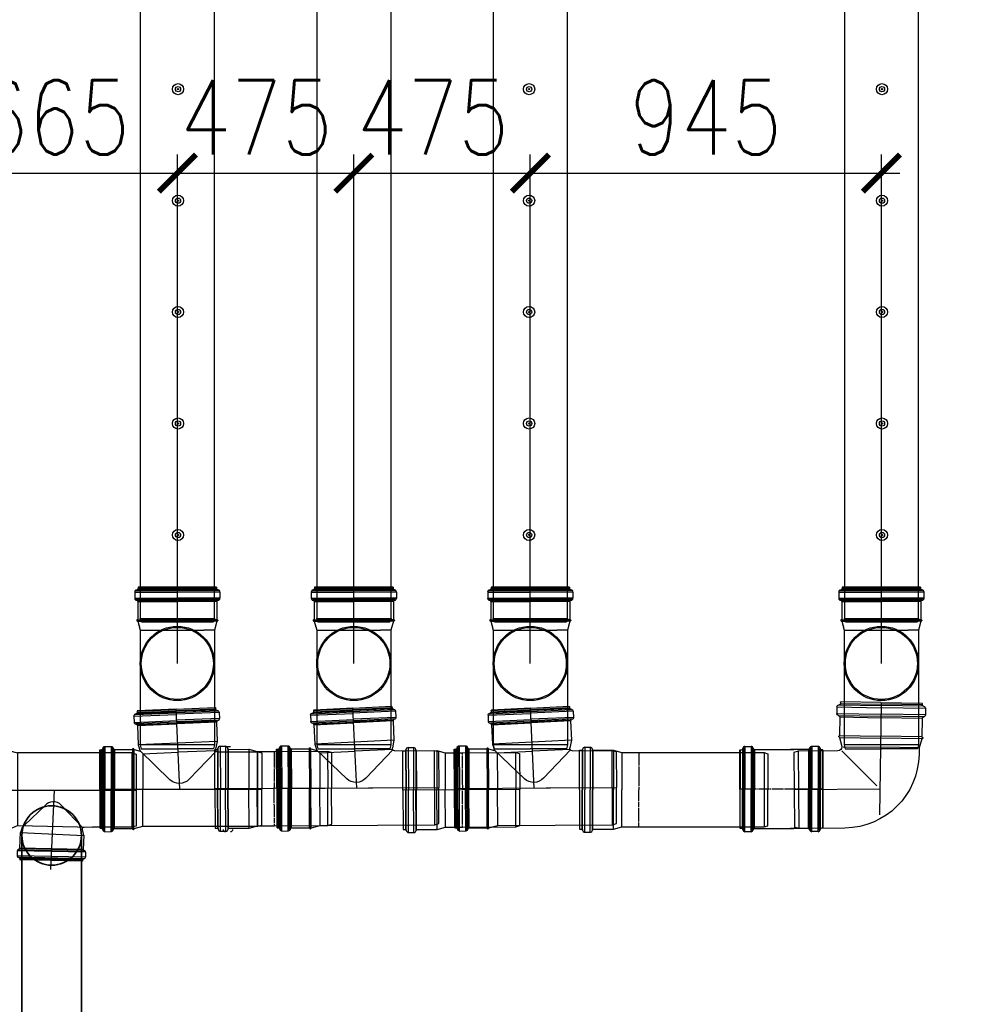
# Model space of a CAD drawing. Header units: millimetres. Extents: x -374129 to 1163271, y -112652 to 695637.
# Tile 96 of 256: x 48182 to 50757, y -45611 to -42961. Entities that reach past the tile are written whole.
import ezdxf
from ezdxf import colors
from ezdxf.entities.mleader import LeaderData, LeaderLine
from ezdxf.math import Vec2, Vec3

# ---------------------------------------------------------------- set-up
doc = ezdxf.new("R2010")
doc.units = ezdxf.units.MM
doc.header["$PDMODE"] = 4
for name, pattern in [('CENTER', [50.8, 31.75, -6.35, 6.35, -6.35]), ('CENTER1', [0.77, 0.5, -0.1, 0.07, -0.1]), ('CENTER2', [3.6, 3, -0.2, 0.2, -0.2]), ('DASHDOT', [20, 13, -3.4, 0.2, -3.4])]:
    doc.linetypes.add(name, pattern=pattern)
for name, color, linetype in [('EAB_underground piping system', 1, 'Continuous'), ('FK_opisy', 7, 'Continuous'), ('KRT_kreskowanie', 252, 'Continuous'), ('KRT_technologia', 30, 'Continuous'), ('KRT_wymiary', 4, 'Continuous')]:
    doc.layers.add(name, color=color, linetype=linetype)
doc.layers.add('IS_pomocnicza', color=6, linetype='Continuous', lineweight=30)
doc.styles.add('WYMIAR', font='romans.shx', dxfattribs={"width": 0.8})
doc.dimstyles.new('KRT_1-100', dxfattribs={"dimscale": 100, "dimtxt": 2, "dimasz": 1, "dimexe": 0.5, "dimexo": 0, "dimgap": 0.5, "dimtad": 1, "dimdec": 1, "dimrnd": 0.1, "dimzin": 9, "dimdsep": 46, "dimtxsty": 'WYMIAR', "dimblk": 'ARCHTICK', "dimcen": 0.09, "dimdle": 0.5, "dimclrd": 1, "dimclre": 252, "dimclrt": 256, "dimadec": 0, "dimazin": 0, "dimtfac": 1, "dimtdec": 1, "dimtmove": 0, "dimatfit": 3, "dimfxl": 1, "dimtolj": 1, "dimtzin": 0, "dimarcsym": 0})

# ---------------------------------------------------------------- blocks, each defined once
blk = doc.blocks.new('IS_KAO_trójnik_200_góra')
at = {"layer": 'KRT_technologia', "linetype": 'Continuous', "transparency": 33554687}
for p, q in [((34908.83, 13525.74), (34908.83, 13514.58)), ((34910.88, 13526.05), (34909.2, 13526.05)), ((34909.2, 13526.05), (34909.2, 13514.58)), ((34910.88, 13526.05), (34910.88, 13514.58)), ((34911.25, 13525.74), (34911.25, 13514.58)), ((34869.72, 13524.58), (34868.63, 13524.29)), ((34868.63, 13524.29), (34868.63, 13514.58)), ((34897.28, 13524.58), (34869.72, 13524.58)), ((34869.72, 13504.58), (34869.72, 13524.58)), ((34900.61, 13524.58), (34897.28, 13524.58)), ((34903.02, 13525.22), (34900.61, 13524.58)), ((34900.61, 13524.58), (34900.61, 13507.41)), ((34903.02, 13525.22), (34901.38, 13524.78)), ((34903.05, 13525.07), (34903.05, 13514.58)), ((34903.07, 13525.27), (34903.12, 13525.45)), ((34903.14, 13525.32), (34903.14, 13514.58)), ((34903.29, 13525.51), (34903.19, 13525.51)), ((34903.34, 13525.32), (34903.34, 13514.58)), ((34903.41, 13525.29), (34903.36, 13525.45)), ((34903.43, 13525.08), (34903.43, 13514.58)), ((34908.29, 13525.23), (34903.48, 13525.23)), ((34908.29, 13525.23), (34908.29, 13514.58)), ((34908.54, 13525.16), (34908.54, 13514.58)), ((34911.43, 13525.55), (34911.43, 13525.47)), ((34911.55, 13525.07), (34911.55, 13514.58)), ((34912.15, 13525.14), (34911.79, 13525.14)), ((34911.79, 13525.14), (34911.79, 13514.58)), ((34912.15, 13525.07), (34912.15, 13514.58)), ((34912.22, 13514.58), (34912.22, 13525.07)), ((34868.63, 13504.87), (34868.63, 13514.58)), ((34903.05, 13504.09), (34903.05, 13514.58)), ((34903.14, 13503.84), (34903.14, 13514.58)), ((34903.34, 13503.84), (34903.34, 13514.58)), ((34903.43, 13504.08), (34903.43, 13514.58)), ((34908.29, 13503.92), (34908.29, 13514.58)), ((34908.54, 13504), (34908.54, 13514.58)), ((34908.83, 13503.42), (34908.83, 13514.58)), ((34909.2, 13503.11), (34909.2, 13514.58)), ((34910.88, 13503.11), (34910.88, 13514.58)), ((34911.25, 13503.42), (34911.25, 13514.58)), ((34911.55, 13504.09), (34911.55, 13514.58)), ((34911.79, 13504.01), (34911.79, 13514.58)), ((34912.15, 13504.09), (34912.15, 13514.58)), ((34912.22, 13514.58), (34912.22, 13504.09)), ((34900.61, 13504.58), (34900.61, 13507.41)), ((34869.72, 13504.58), (34868.63, 13504.87)), ((34897.28, 13504.58), (34869.72, 13504.58)), ((34900.61, 13504.58), (34897.28, 13504.58)), ((34903.02, 13503.93), (34900.61, 13504.58)), ((34903.07, 13503.88), (34903.12, 13503.7)), ((34903.29, 13503.65), (34903.19, 13503.65)), ((34903.41, 13503.87), (34903.36, 13503.7)), ((34908.29, 13503.92), (34903.48, 13503.92)), ((34910.88, 13503.11), (34909.2, 13503.11)), ((34911.43, 13503.6), (34911.43, 13503.68)), ((34912.15, 13504.01), (34911.79, 13504.01))]:
    blk.add_line(p, q, dxfattribs=at)
at = {"layer": 'KRT_technologia'}
for radius in [10, 9.7]:
    blk.add_circle((34891.65, 13514.58), radius, dxfattribs=at)
at = {"layer": 'KRT_technologia', "linetype": 'Continuous', "transparency": 33554687}
for centre, radius, start, end in [((34909.2, 13525.51), 0.545, 90, 174.2608), ((34910.88, 13525.51), 0.545, 5, 90), ((34903, 13525.29), 0.0727, 285, 345), ((34903.19, 13525.43), 0.0727, 90, 165), ((34903.29, 13525.43), 0.0727, 15, 90), ((34903.48, 13525.31), 0.0727, 195, 270), ((34908.29, 13525.6), 0.364, 270, 354.2608), ((34911.79, 13525.51), 0.364, 185, 270), ((34912.15, 13525.07), 0.0727, 0, 90), ((34903, 13503.86), 0.0727, 15, 75), ((34903.19, 13503.72), 0.0727, 195, 270), ((34903.29, 13503.72), 0.0727, 270, 345), ((34903.48, 13503.85), 0.0727, 90, 165), ((34908.29, 13503.56), 0.364, 5.7392, 90), ((34909.2, 13503.65), 0.545, 185.7392, 270), ((34910.88, 13503.65), 0.545, 270, 355), ((34911.79, 13503.65), 0.364, 90, 175), ((34912.15, 13504.09), 0.0727, 270, 0)]:
    blk.add_arc(centre, radius, start, end, dxfattribs=at)
blk = doc.blocks.new('kk')
at = {"layer": 'KRT_technologia', "linetype": 'Continuous', "lineweight": 25}
for p, q in [((0, 0), (-5.77, 0)), ((0, 0), (5.77, 0)), ((-6.31, -0.74), (-6.31, -1.66)), ((-6.31, -0.74), (0, -0.74)), ((-6.04, -0.44), (-5.99, -0.43)), ((-6.04, -0.44), (0, -0.44)), ((-5.81, -0.04), (-5.81, -0.23)), ((-5.81, -0.23), (0, -0.23)), ((5.81, -0.23), (0, -0.23)), ((6.04, -0.44), (0, -0.44)), ((6.31, -0.74), (0, -0.74)), ((5.81, -0.04), (5.81, -0.23)), ((6.04, -0.44), (5.99, -0.43)), ((6.31, -0.74), (6.31, -1.66)), ((-6.31, -1.66), (0, -1.66)), ((-6.04, -1.96), (0, -1.96)), ((-5.86, -2.16), (-5.86, -4.81)), ((-5.86, -2.16), (0, -2.16)), ((6.31, -1.66), (0, -1.66)), ((6.04, -1.96), (0, -1.96)), ((5.86, -2.16), (0, -2.16)), ((5.86, -2.16), (5.86, -4.81)), ((-6.01, -4.91), (-6.01, -4.97)), ((-5.89, -4.85), (-5.98, -4.87)), ((-5.88, -5.03), (-5.98, -5.01)), ((-5.86, -4.81), (0, -4.81)), ((-5.85, -5.06), (-5.5, -6.38)), ((-5.85, -5.06), (0, -5.06)), ((5.86, -4.81), (0, -4.81)), ((5.85, -5.06), (0, -5.06)), ((5.85, -5.06), (5.5, -6.38)), ((5.88, -5.03), (5.98, -5.01)), ((5.89, -4.85), (5.98, -4.87)), ((6.01, -4.91), (6.01, -4.97)), ((-5.5, -6.38), (-5.5, -7.3)), ((-5.5, -6.38), (0, -6.38)), ((5.33, -6.38), (0, -6.38)), ((5.5, -6.97), (0.45, -11.89)), ((5.5, -6.38), (5.5, -6.39)), ((6.08, -6.99), (11.74, -7.13)), ((11.74, -7.13), (11.45, -18.13)), ((11.74, -7.13), (12.34, -7.31)), ((12.34, -7.31), (12.06, -17.98)), ((4.88, -17.96), (11.45, -18.13)), ((11.45, -18.13), (12.06, -17.98))]:
    blk.add_line(p, q, dxfattribs=at)
at = {"layer": 'KRT_technologia', "linetype": 'CENTER', "lineweight": 25}
for p, q in [((0, 0), (0, -12.84)), ((0, -12.33), (12.2, -12.65)), ((0, -12.84), (0, -15.98))]:
    blk.add_line(p, q, dxfattribs=at)
at = {"layer": 'KRT_technologia', "linetype": 'Continuous', "lineweight": 25}
for centre, radius, start, end in [((-5.77, -0.04), 0.04, 90, 180), ((5.77, -0.04), 0.04, 0, 90), ((-6.01, -0.74), 0.3, 95, 180), ((-6.01, -0.23), 0.2, 275, 0), ((6.01, -0.23), 0.2, 180, 265), ((6.01, -0.74), 0.3, 0, 85), ((-6.01, -1.66), 0.3, 180, 264.2608), ((-6.06, -2.16), 0.2, 0, 84.2608), ((6.06, -2.16), 0.2, 95.7392, 180), ((6.01, -1.66), 0.3, 275.7392, 0), ((-5.97, -4.91), 0.04, 105, 180), ((-5.97, -4.97), 0.04, 180, 255), ((-5.9, -4.81), 0.04, 285, 0), ((-5.89, -5.07), 0.04, 15, 75), ((5.89, -5.07), 0.04, 105, 165), ((5.9, -4.81), 0.04, 180, 255), ((5.97, -4.91), 0.04, 0, 75), ((5.97, -4.97), 0.04, 285, 0), ((6.1, -6.39), 0.6, 180, 268.5), ((5.16, -7.3), 10.66, 180, 268.5)]:
    blk.add_arc(centre, radius, start, end, dxfattribs=at)
blk = doc.blocks.new('IS_WNT_KAO_trójnik_200')
at = {"layer": 'KRT_technologia', "linetype": 'Continuous', "transparency": 33554687}
for p, q in [((34085.82, 14801.68), (34097.3, 14801.72)), ((34085.82, 14801.69), (34085.82, 14800)), ((34086.14, 14802.05), (34097.29, 14802.09)), ((34086.32, 14802.23), (34086.4, 14802.24)), ((34086.73, 14802.95), (34086.73, 14802.6)), ((34086.73, 14802.6), (34097.29, 14802.63)), ((34097.29, 14803.03), (34086.8, 14803.03)), ((34086.8, 14802.95), (34097.29, 14802.99)), ((34086.8, 14802.35), (34097.3, 14802.39)), ((34107.77, 14802.95), (34097.28, 14802.92)), ((34107.84, 14802.6), (34097.28, 14802.56)), ((34107.77, 14802.35), (34097.28, 14802.32)), ((34108.44, 14802.06), (34097.28, 14802.02)), ((34108.76, 14801.69), (34097.28, 14801.65)), ((34097.29, 14803.03), (34107.78, 14803.03)), ((34097.29, 14781.52), (34097.29, 14803.03)), ((34107.79, 14803.03), (34107.86, 14802.97)), ((34107.86, 14802.95), (34107.86, 14802.6)), ((34108.27, 14802.23), (34108.19, 14802.24)), ((34108.77, 14801.69), (34108.77, 14800)), ((34085.83, 14800), (34097.3, 14800.04)), ((34086.14, 14799.63), (34097.3, 14799.67)), ((34086.64, 14799.1), (34086.64, 14793.86)), ((34086.65, 14799.1), (34097.3, 14799.13)), ((34086.73, 14799.34), (34097.3, 14799.38)), ((34108.76, 14800), (34097.29, 14799.97)), ((34108.45, 14799.64), (34097.29, 14799.6)), ((34107.87, 14799.34), (34097.29, 14799.31)), ((34107.95, 14799.1), (34097.29, 14799.06)), ((34107.95, 14799.1), (34107.95, 14793.86)), ((34086.64, 14793.86), (34087.17, 14791.86)), ((34086.64, 14793.86), (34107.95, 14793.86)), ((34107.95, 14793.86), (34107.5, 14792.18)), ((34109.12, 14792.69), (34107.5, 14792.18)), ((34109.17, 14792.74), (34109.21, 14792.92)), ((34109.24, 14792.79), (34109.71, 14782.06)), ((34109.38, 14792.99), (34109.27, 14792.98)), ((34109.43, 14792.8), (34109.9, 14782.07)), ((34109.5, 14792.77), (34109.45, 14792.94)), ((34109.54, 14792.56), (34110, 14782.08)), ((34114.39, 14792.93), (34109.58, 14792.72)), ((34114.39, 14792.93), (34114.85, 14782.29)), ((34114.63, 14792.87), (34115.1, 14782.3)), ((34114.9, 14793.46), (34115.39, 14782.31)), ((34116.94, 14793.86), (34115.26, 14793.79)), ((34115.26, 14793.79), (34115.76, 14782.33)), ((34116.94, 14793.86), (34117.44, 14782.4)), ((34117.32, 14793.57), (34117.81, 14782.42)), ((34117.5, 14793.39), (34117.51, 14793.31)), ((34117.65, 14792.91), (34118.11, 14782.43)), ((34118.24, 14793.01), (34117.89, 14792.99)), ((34117.89, 14792.99), (34118.35, 14782.44)), ((34118.25, 14792.94), (34118.7, 14782.46)), ((34118.78, 14782.46), (34118.32, 14792.94)), ((34075.88, 14790.6), (34074.8, 14790.26)), ((34074.8, 14790.26), (34075.22, 14780.56)), ((34086.59, 14791.06), (34075.88, 14790.6)), ((34076.75, 14770.61), (34075.88, 14790.6)), ((34087.06, 14791.31), (34094.66, 14784.04)), ((34087.26, 14791.38), (34097.26, 14791.42)), ((34106.77, 14791.45), (34097.26, 14791.42)), ((34099.81, 14784.16), (34107.51, 14792.23)), ((34106.77, 14791.45), (34107.18, 14781.95)), ((34109.16, 14792.54), (34109.61, 14782.06)), ((34099.81, 14784.16), (34100.5, 14784.88)), ((34118.78, 14782.46), (34092.93, 14781.33)), ((34110.07, 14771.58), (34109.61, 14782.06)), ((34110.17, 14771.33), (34109.71, 14782.06)), ((34110.37, 14771.34), (34109.9, 14782.07)), ((34110.45, 14771.59), (34110, 14782.08)), ((34115.32, 14771.64), (34114.85, 14782.29)), ((34115.56, 14771.73), (34115.1, 14782.3)), ((34115.88, 14771.16), (34115.39, 14782.31)), ((34116.26, 14770.87), (34115.76, 14782.33)), ((34117.94, 14770.94), (34117.44, 14782.4)), ((34118.29, 14771.27), (34117.81, 14782.42)), ((34118.56, 14771.95), (34118.11, 14782.43)), ((34118.81, 14771.89), (34118.35, 14782.44)), ((34119.16, 14771.97), (34118.7, 14782.46)), ((34118.78, 14782.46), (34119.24, 14771.98)), ((34094.12, 14781.38), (34075.22, 14780.56)), ((34075.65, 14770.86), (34075.22, 14780.56)), ((34107.62, 14771.96), (34107.18, 14781.95)), ((34107.62, 14771.96), (34076.75, 14770.61)), ((34110.04, 14771.42), (34107.62, 14771.96)), ((34110.1, 14771.37), (34110.15, 14771.2)), ((34110.44, 14771.38), (34110.4, 14771.21)), ((34115.32, 14771.64), (34110.5, 14771.43)), ((34118.46, 14771.46), (34118.46, 14771.54)), ((34119.17, 14771.9), (34118.81, 14771.89)), ((34076.75, 14770.61), (34075.65, 14770.86)), ((34110.33, 14771.15), (34110.23, 14771.15)), ((34117.94, 14770.94), (34116.26, 14770.87))]:
    blk.add_line(p, q, dxfattribs=at)
for centre, radius, start, end in [((34086.37, 14801.69), 0.545, 95, 180), ((34086.37, 14802.6), 0.364, 275, 0), ((34086.8, 14802.95), 0.0727, 90, 180), ((34107.78, 14802.95), 0.0727, 0, 90), ((34108.22, 14802.6), 0.364, 180, 265), ((34108.22, 14801.69), 0.545, 0, 85), ((34086.37, 14800), 0.545, 180, 264.2608), ((34086.27, 14799.1), 0.364, 0, 84.2608), ((34108.31, 14799.1), 0.364, 95.7392, 180), ((34108.22, 14800), 0.545, 275.7392, 0), ((34109.09, 14792.76), 0.0727, 287.5, 347.5), ((34109.28, 14792.91), 0.0727, 92.5, 167.5), ((34109.38, 14792.91), 0.0727, 17.5, 92.5), ((34109.57, 14792.79), 0.0727, 197.5, 272.5), ((34114.37, 14793.3), 0.364, 272.5, 356.7608), ((34115.28, 14793.24), 0.545, 92.5, 176.7608), ((34116.96, 14793.32), 0.545, 7.5, 92.5), ((34117.87, 14793.36), 0.364, 187.5, 272.5), ((34118.25, 14792.94), 0.0727, 2.5, 92.5), ((34086.56, 14791.7), 0.636, 272.5, 15), ((34097.18, 14786.67), 3.64, 226.25, 316.3455), ((34110.03, 14771.35), 0.0727, 17.5, 77.5), ((34110.51, 14771.36), 0.0727, 92.5, 167.5), ((34115.33, 14771.28), 0.364, 8.2392, 92.5), ((34117.92, 14771.48), 0.545, 272.5, 357.5), ((34118.83, 14771.52), 0.364, 92.5, 177.5), ((34119.16, 14771.97), 0.0727, 272.5, 2.5), ((34110.22, 14771.22), 0.0727, 197.5, 272.5), ((34110.33, 14771.23), 0.0727, 272.5, 347.5), ((34116.23, 14771.41), 0.545, 188.2392, 272.5)]:
    blk.add_arc(centre, radius, start, end, dxfattribs=at)
blk = doc.blocks.new('IS_KAO_rura_z_kielichem_200')
at = {"layer": 'KRT_technologia', "linetype": 'Continuous', "transparency": 33554687}
for p, q in [((34250.15, 14720.93), (34250.16, 14721.1)), ((34250.16, 14721.1), (34250.16, 14710.24)), ((34252.2, 14721.68), (34250.8, 14721.68)), ((34250.8, 14721.68), (34250.8, 14710.24)), ((34252.2, 14721.68), (34252.2, 14710.24)), ((34252.85, 14720.93), (34252.83, 14721.1)), ((34252.83, 14721.1), (34252.83, 14710.24)), ((34203.99, 14720.24), (34202.96, 14719.93)), ((34202.96, 14719.93), (34202.96, 14710.24)), ((34242.28, 14720.24), (34203.99, 14720.24)), ((34203.99, 14700.24), (34203.99, 14720.24)), ((34242.28, 14720.24), (34237.69, 14720.24)), ((34244.52, 14720.84), (34242.28, 14720.24)), ((34242.28, 14720.24), (34242.28, 14710.24)), ((34250.06, 14720.84), (34244.52, 14720.84)), ((34244.52, 14720.84), (34244.52, 14710.24)), ((34250.06, 14720.84), (34250.06, 14710.24)), ((34253.68, 14720.84), (34252.94, 14720.84)), ((34252.94, 14720.84), (34252.94, 14710.24)), ((34253.68, 14710.24), (34253.68, 14720.84)), ((34202.96, 14700.56), (34202.96, 14710.24)), ((34242.28, 14700.24), (34242.28, 14710.24)), ((34244.52, 14699.64), (34244.52, 14710.24)), ((34250.06, 14699.64), (34250.06, 14710.24)), ((34250.16, 14699.39), (34250.16, 14710.24)), ((34250.8, 14698.81), (34250.8, 14710.24)), ((34252.2, 14698.81), (34252.2, 14710.24)), ((34252.83, 14699.39), (34252.83, 14710.24)), ((34252.94, 14699.64), (34252.94, 14710.24)), ((34253.68, 14710.24), (34253.68, 14699.64)), ((34203.99, 14700.24), (34202.96, 14700.56)), ((34242.28, 14700.24), (34203.99, 14700.24)), ((34242.28, 14700.24), (34237.69, 14700.24)), ((34244.52, 14699.64), (34242.28, 14700.24)), ((34250.06, 14699.64), (34244.52, 14699.64)), ((34250.15, 14699.56), (34250.16, 14699.39)), ((34252.2, 14698.81), (34250.8, 14698.81)), ((34252.85, 14699.56), (34252.83, 14699.39)), ((34253.68, 14699.64), (34252.94, 14699.64))]:
    blk.add_line(p, q, dxfattribs=at)
at = {"layer": 'KRT_technologia', "linetype": 'CENTER1', "transparency": 33554687}
for p in [(34237.69, 14720.3), (34237.69, 14700.19)]:
    blk.add_line(p, (34237.69, 14710.24), dxfattribs=at)
at = {"layer": 'KRT_technologia', "linetype": 'Continuous', "transparency": 33554687}
for centre, radius, start, end in [((34250.8, 14721.04), 0.636, 90, 175), ((34252.2, 14721.04), 0.636, 5, 90), ((34250.06, 14720.94), 0.0909, 270, 355), ((34252.94, 14720.94), 0.0909, 185, 270), ((34250.06, 14699.55), 0.0909, 5, 90), ((34250.8, 14699.44), 0.636, 185, 270), ((34252.2, 14699.44), 0.636, 270, 355), ((34252.94, 14699.55), 0.0909, 90, 175)]:
    blk.add_arc(centre, radius, start, end, dxfattribs=at)
blk = doc.blocks.new('IS_KAO_nasuwka_200')
at = {"layer": 'KRT_technologia', "linetype": 'Continuous', "transparency": 33554687}
for p, q in [((34238.55, 14689.93), (34238.55, 14700.41)), ((34238.62, 14700.49), (34238.98, 14700.49)), ((34238.62, 14700.36), (34238.62, 14689.93)), ((34239.22, 14700.45), (34239.22, 14689.93)), ((34239.35, 14700.9), (34239.34, 14700.82)), ((34239.35, 14700.9), (34239.35, 14689.93)), ((34239.52, 14701.12), (34239.52, 14689.93)), ((34239.89, 14701.4), (34241.57, 14701.4)), ((34239.89, 14701.4), (34239.89, 14689.93)), ((34241.57, 14701.4), (34241.57, 14689.93)), ((34241.94, 14701.13), (34241.94, 14689.93)), ((34242.12, 14700.9), (34242.12, 14689.93)), ((34242.23, 14700.54), (34242.23, 14689.93)), ((34242.48, 14700.58), (34253.04, 14700.58)), ((34242.48, 14700.58), (34242.48, 14689.93)), ((34256.98, 14700.58), (34252.16, 14700.58)), ((34256.98, 14700.58), (34256.98, 14689.93)), ((34257.22, 14700.54), (34257.22, 14689.93)), ((34257.34, 14700.9), (34257.34, 14689.93)), ((34257.52, 14701.13), (34257.52, 14689.93)), ((34259.56, 14701.4), (34257.88, 14701.4)), ((34257.88, 14701.4), (34257.88, 14689.93)), ((34259.56, 14701.4), (34259.56, 14689.93)), ((34259.93, 14701.12), (34259.93, 14689.93)), ((34260.11, 14700.9), (34260.12, 14700.82)), ((34260.11, 14700.9), (34260.11, 14689.93)), ((34260.23, 14700.45), (34260.23, 14689.93)), ((34260.83, 14700.49), (34260.48, 14700.49)), ((34260.83, 14700.36), (34260.83, 14689.93)), ((34260.9, 14689.93), (34260.9, 14700.41)), ((34238.55, 14689.93), (34238.55, 14679.44)), ((34238.62, 14679.5), (34238.62, 14689.93)), ((34239.22, 14679.4), (34239.22, 14689.93)), ((34239.35, 14678.96), (34239.35, 14689.93)), ((34239.52, 14678.73), (34239.52, 14689.93)), ((34239.89, 14678.46), (34239.89, 14689.93)), ((34241.57, 14678.46), (34241.57, 14689.93)), ((34241.94, 14678.73), (34241.94, 14689.93)), ((34242.12, 14678.95), (34242.12, 14689.93)), ((34242.23, 14679.31), (34242.23, 14689.93)), ((34242.48, 14679.28), (34242.48, 14689.93)), ((34256.98, 14679.28), (34256.98, 14689.93)), ((34257.22, 14679.31), (34257.22, 14689.93)), ((34257.34, 14678.95), (34257.34, 14689.93)), ((34257.52, 14678.73), (34257.52, 14689.93)), ((34257.88, 14678.46), (34257.88, 14689.93)), ((34259.56, 14678.46), (34259.56, 14689.93)), ((34259.93, 14678.73), (34259.93, 14689.93)), ((34260.11, 14678.96), (34260.11, 14689.93)), ((34260.23, 14679.4), (34260.23, 14689.93)), ((34260.83, 14679.5), (34260.83, 14689.93)), ((34260.9, 14689.93), (34260.9, 14679.44)), ((34238.62, 14679.37), (34238.98, 14679.37)), ((34239.35, 14678.96), (34239.34, 14679.04)), ((34242.48, 14679.28), (34253.04, 14679.28)), ((34256.98, 14679.28), (34252.16, 14679.28)), ((34260.11, 14678.96), (34260.12, 14679.04)), ((34260.83, 14679.37), (34260.48, 14679.37)), ((34239.89, 14678.46), (34241.57, 14678.46)), ((34259.56, 14678.46), (34257.88, 14678.46))]:
    blk.add_line(p, q, dxfattribs=at)
at = {"layer": 'KRT_technologia', "linetype": 'CENTER2', "transparency": 33554687}
blk.add_line((34260.9, 14689.93), (34238.55, 14689.93), dxfattribs=at)
at = {"layer": 'KRT_technologia', "linetype": 'Continuous', "transparency": 33554687}
for centre, radius, start, end in [((34238.62, 14700.41), 0.0727, 90, 180), ((34238.98, 14700.85), 0.363, 270, 355), ((34239.89, 14700.85), 0.545, 90, 175), ((34241.57, 14700.85), 0.545, 5.7392, 90), ((34242.48, 14700.94), 0.363, 185.7392, 270), ((34256.98, 14700.94), 0.363, 270, 354.2608), ((34257.88, 14700.85), 0.545, 90, 174.2608), ((34259.56, 14700.85), 0.545, 5, 90), ((34260.48, 14700.85), 0.363, 185, 270), ((34260.83, 14700.41), 0.0727, 0, 90), ((34238.62, 14679.44), 0.0727, 180, 270), ((34238.98, 14679), 0.363, 5, 90), ((34239.89, 14679), 0.545, 185, 270), ((34241.57, 14679), 0.545, 270, 354.2608), ((34242.48, 14678.91), 0.363, 90, 174.2608), ((34256.98, 14678.91), 0.363, 5.7392, 90), ((34257.88, 14679), 0.545, 185.7392, 270), ((34259.56, 14679), 0.545, 270, 355), ((34260.48, 14679), 0.363, 90, 175), ((34260.83, 14679.44), 0.0727, 270, 0)]:
    blk.add_arc(centre, radius, start, end, dxfattribs=at)
blk = doc.blocks.new('IS_KAO_kielich_200')
at = {"layer": 'KRT_technologia', "linetype": 'Continuous', "transparency": 33554687}
for p, q in [((34244.89, 14694.94), (34243.49, 14694.94)), ((34243.49, 14694.94), (34243.49, 14683.51)), ((34244.89, 14694.94), (34244.89, 14683.51)), ((34215.99, 14693.51), (34214.95, 14693.19)), ((34214.95, 14693.19), (34214.95, 14683.51)), ((34234.97, 14693.51), (34215.99, 14693.51)), ((34215.99, 14693.51), (34215.99, 14683.51)), ((34234.97, 14693.51), (34230.38, 14693.51)), ((34237.21, 14694.11), (34234.97, 14693.51)), ((34234.97, 14693.51), (34234.97, 14683.51)), ((34242.75, 14694.11), (34237.21, 14694.11)), ((34237.21, 14694.11), (34237.21, 14683.51)), ((34242.75, 14694.11), (34242.75, 14683.51)), ((34242.84, 14694.19), (34242.86, 14694.36)), ((34242.86, 14694.36), (34242.86, 14683.51)), ((34245.54, 14694.19), (34245.53, 14694.36)), ((34245.53, 14694.36), (34245.53, 14683.51)), ((34246.37, 14694.11), (34245.63, 14694.11)), ((34245.63, 14694.11), (34245.63, 14683.51)), ((34246.37, 14683.51), (34246.37, 14694.11)), ((34214.95, 14673.82), (34214.95, 14683.51)), ((34215.99, 14673.51), (34215.99, 14683.51)), ((34234.97, 14673.51), (34234.97, 14683.51)), ((34237.21, 14672.91), (34237.21, 14683.51)), ((34242.75, 14672.91), (34242.75, 14683.51)), ((34242.86, 14672.65), (34242.86, 14683.51)), ((34243.49, 14672.07), (34243.49, 14683.51)), ((34244.89, 14672.07), (34244.89, 14683.51)), ((34245.53, 14672.65), (34245.53, 14683.51)), ((34245.63, 14672.91), (34245.63, 14683.51)), ((34246.37, 14683.51), (34246.37, 14672.91)), ((34215.99, 14673.51), (34214.95, 14673.82)), ((34234.97, 14673.51), (34215.99, 14673.51)), ((34234.97, 14673.51), (34230.38, 14673.51)), ((34237.21, 14672.91), (34234.97, 14673.51)), ((34242.75, 14672.91), (34237.21, 14672.91)), ((34242.84, 14672.82), (34242.86, 14672.65)), ((34244.89, 14672.07), (34243.49, 14672.07)), ((34245.54, 14672.82), (34245.53, 14672.65)), ((34246.37, 14672.91), (34245.63, 14672.91))]:
    blk.add_line(p, q, dxfattribs=at)
at = {"layer": 'KRT_technologia', "linetype": 'CENTER1', "transparency": 33554687}
for p in [(34230.38, 14693.56), (34230.38, 14673.45)]:
    blk.add_line(p, (34230.38, 14683.51), dxfattribs=at)
at = {"layer": 'KRT_technologia', "linetype": 'DASHDOT', "ltscale": 3, "transparency": 33554687}
blk.add_lwpolyline([(34214.95, 14683.51), (34246.37, 14683.51)], dxfattribs=at)
at = {"layer": 'KRT_technologia', "linetype": 'Continuous', "transparency": 33554687}
for centre, radius, start, end in [((34243.49, 14694.31), 0.636, 90, 175), ((34244.89, 14694.31), 0.636, 5, 90), ((34242.75, 14694.2), 0.0909, 270, 355), ((34245.63, 14694.2), 0.0909, 185, 270), ((34242.75, 14672.81), 0.0909, 5, 90), ((34243.49, 14672.71), 0.636, 185, 270), ((34244.89, 14672.71), 0.636, 270, 355), ((34245.63, 14672.81), 0.0909, 90, 175)]:
    blk.add_arc(centre, radius, start, end, dxfattribs=at)
blk = doc.blocks.new('trojnik redukcyjny 200 na 160')
at = {"layer": 'KRT_technologia'}
for p, q in [((-205.3, 111.6), (-205.3, -111.6)), ((-201.7, -114.7), (-201.7, 114.7)), ((-184.8, 114.7), (-201.7, 114.7)), ((-184.8, -114.7), (-184.8, 114.7)), ((-181.1, 111.6), (-181.1, -111.6)), ((-127.6, 106.5), (-175.8, 106.5)), ((-175.8, 106.5), (-175.8, -106.5)), ((-126.9, 107.1), (-126.4, 108.7)), ((-126.2, -107.4), (-126.2, 107.4)), ((-125.7, 109.3), (-124.7, 109.3)), ((-124.2, 107.4), (-124.2, -107.4)), ((-124, 108.7), (-123.5, 107)), ((-123, 106.4), (-99, 100)), ((-215, -104.9), (-215, 104.9)), ((-210.8, 105.6), (-214.3, 105.6)), ((-214.3, 104.9), (-214.3, -104.9)), ((-210.8, 105.6), (-210.8, -105.6)), ((-208.3, -104.9), (-208.3, 104.9)), ((-178.2, -105.8), (-178.2, 105.8)), ((-127.2, 105), (-127.2, -105)), ((-123.3, -104.9), (-123.3, 104.9)), ((210, -100), (210, 100)), ((210, 100), (220.9, 97.1)), ((220.9, 97.1), (220.9, -97.1)), ((-214.3, 0), (220.9, 0)), ((0, 0), (-9.4, -213.8)), ((-210.8, -105.6), (-214.3, -105.6)), ((-123, -106.4), (-99, -95.1)), ((-86.4, -101.1), (-90.5, -114.4)), ((-86.5, -101.5), (-80.3, -95.5)), ((220.9, -97.1), (210, -100)), ((-184.8, -114.7), (-201.7, -114.7)), ((-127.6, -106.5), (-175.8, -106.5)), ((-126.9, -107.1), (-126.4, -108.7)), ((-125.7, -109.3), (-124.7, -109.3)), ((-124, -108.7), (-123.5, -107)), ((77.4, -162), (-91.8, -158.2)), ((-99.1, -163.3), (-99.4, -176.8)), ((84.1, -180.9), (-99.4, -176.8)), ((84.4, -167.4), (-99.1, -163.3)), ((-96.9, -179.8), (81.6, -183.8)), ((-96.5, -160.4), (82, -164.4)), ((-92.3, -184.3), (76.7, -188)), ((-92.3, -184.3), (-92.3, -187.1)), ((76.2, -186), (-91.6, -182.3)), ((84.4, -167.4), (84.1, -180.9)), ((76.1, -191.4), (-91.8, -187.7)), ((-91.7, -187.1), (76.1, -190.8)), ((76.7, -188), (76.6, -190.9))]:
    blk.add_line(p, q, dxfattribs=at)
for points in [[(210, 100), (-99, 100), (-99, -95.1), (102.8, -100)], [(-80.3, -95.5), (-22.1, -39.7)], [(77.3, -101.3), (19.1, -40.5)], [(210, -100), (102.8, -100)]]:
    blk.add_lwpolyline(points, dxfattribs=at)
blk.add_lwpolyline([(79.8, -121.5), (78.1, -160), (-92.4, -156.2), (-90.5, -114.4), (79.8, -121.8), (76.2, -105.7, -0.479656), (81.2, -99.5)], format="xyb", dxfattribs=at)
for centre, radius, start, end in [((-210.9, 109.4), 3.81, 271.4057, 5.6147), ((-201.7, 109.3), 5.45, 90, 174.2608), ((-184.8, 109.3), 5.45, 5.7392, 90), ((-175.8, 110.2), 3.64, 185.7392, 270), ((-127.6, 107.3), 0.727, 270, 345), ((-125.7, 108.5), 0.727, 90, 165), ((-124.7, 108.5), 0.727, 15, 90), ((-122.8, 107.1), 0.727, 195, 255), ((-214.3, 104.9), 0.727, 90, 180), ((-2.1, -61), 29.5, 44.0616, 140.886), ((-214.3, -104.9), 0.727, 180, 270), ((-210.9, -109.4), 3.81, 354.3853, 88.5943), ((-201.7, -109.3), 5.45, 185.7392, 270), ((-184.8, -109.3), 5.45, 270, 354.2608), ((-175.8, -110.2), 3.64, 90, 174.2608), ((-127.6, -107.3), 0.727, 15, 90), ((-125.7, -108.5), 0.727, 195, 270), ((-124.7, -108.5), 0.727, 270, 345), ((-122.8, -107.1), 0.727, 105, 165), ((-95.3, -156.2), 2.91, 274.4617, 358.7226), ((-95, -176.9), 4.36, 178.7226, 262.9834), ((-94.7, -163.4), 4.36, 94.4617, 178.7226), ((-95.3, -184.3), 3.05, 0.1283, 94.3373), ((79.8, -188.2), 3.05, 83.1078, 177.3168), ((81, -160.1), 2.91, 178.7226, 262.9834), ((79.8, -180.8), 4.36, 274.4617, 358.7226), ((80.1, -167.3), 4.36, 358.7226, 82.9834), ((-91.7, -187.1), 0.582, 178.7226, 268.7226), ((76.1, -190.8), 0.582, 268.7226, 358.7226)]:
    blk.add_arc(centre, radius, start, end, dxfattribs=at)
blk = doc.blocks.new('_ArchTick')
at = {"color": 0, "linetype": 'ByBlock', "const_width": 0.15}
blk.add_lwpolyline([(-0.5, -0.5), (0.5, 0.5)], dxfattribs=at)
blk = doc.blocks.new('*D2306')
at = {"layer": 'Defpoints', "color": 0}
for p in [(49626.4, -11286.3), (49626.4, -12506.3), (48961.4, -12606.3)]:
    blk.add_point(p, dxfattribs=at)
at = {"layer": 'KRT_wymiary', "color": 252, "lineweight": -2}
for p, q in [((48961.4, -12606.3), (48961.4, -11236.3)), ((49626.4, -12506.3), (49626.4, -11236.3))]:
    blk.add_line(p, q, dxfattribs=at)
at = {"layer": 'KRT_wymiary', "color": 1, "lineweight": -2}
blk.add_line((48911.4, -11286.3), (49676.4, -11286.3), dxfattribs=at)
at = {"layer": 'KRT_wymiary', "color": 1, "lineweight": -2, "xscale": 100, "yscale": 100, "zscale": 100, "rotation": 180}
blk.add_blockref('_ArchTick', (48961.4, -11286.3), dxfattribs=at)
at = {"layer": 'KRT_wymiary', "color": 1, "lineweight": -2, "xscale": 100, "yscale": 100, "zscale": 100}
blk.add_blockref('_ArchTick', (49626.4, -11286.3), dxfattribs=at)
at = {"layer": 'KRT_wymiary', "insert": (49293.9, -11136.3), "char_height": 200, "attachment_point": 5, "style": 'WYMIAR'}
blk.add_mtext('\\A1;665', dxfattribs=at)
blk = doc.blocks.new('*D2307')
at = {"layer": 'Defpoints', "color": 0}
for p in [(50101.4, -11286.3), (50101.4, -12562.3), (49626.4, -12606.3)]:
    blk.add_point(p, dxfattribs=at)
at = {"layer": 'KRT_wymiary', "color": 252, "lineweight": -2}
for p, q in [((49626.4, -12606.3), (49626.4, -11236.3)), ((50101.4, -12562.3), (50101.4, -11236.3))]:
    blk.add_line(p, q, dxfattribs=at)
at = {"layer": 'KRT_wymiary', "color": 1, "lineweight": -2}
blk.add_line((49576.4, -11286.3), (50151.4, -11286.3), dxfattribs=at)
at = {"layer": 'KRT_wymiary', "color": 1, "lineweight": -2, "xscale": 100, "yscale": 100, "zscale": 100, "rotation": 180}
blk.add_blockref('_ArchTick', (49626.4, -11286.3), dxfattribs=at)
at = {"layer": 'KRT_wymiary', "color": 1, "lineweight": -2, "xscale": 100, "yscale": 100, "zscale": 100}
blk.add_blockref('_ArchTick', (50101.4, -11286.3), dxfattribs=at)
at = {"layer": 'KRT_wymiary', "insert": (49838.9, -11136.3), "char_height": 200, "attachment_point": 5, "style": 'WYMIAR'}
blk.add_mtext('\\A1;475', dxfattribs=at)
blk = doc.blocks.new('*D2308')
at = {"layer": 'Defpoints', "color": 0}
for p in [(50576.4, -11286.3), (50576.4, -12560.3), (50101.4, -12606.3)]:
    blk.add_point(p, dxfattribs=at)
at = {"layer": 'KRT_wymiary', "color": 252, "lineweight": -2}
for p, q in [((50101.4, -12606.3), (50101.4, -11236.3)), ((50576.4, -12560.3), (50576.4, -11236.3))]:
    blk.add_line(p, q, dxfattribs=at)
at = {"layer": 'KRT_wymiary', "color": 1, "lineweight": -2}
blk.add_line((50051.4, -11286.3), (50626.4, -11286.3), dxfattribs=at)
at = {"layer": 'KRT_wymiary', "color": 1, "lineweight": -2, "xscale": 100, "yscale": 100, "zscale": 100, "rotation": 180}
blk.add_blockref('_ArchTick', (50101.4, -11286.3), dxfattribs=at)
at = {"layer": 'KRT_wymiary', "color": 1, "lineweight": -2, "xscale": 100, "yscale": 100, "zscale": 100}
blk.add_blockref('_ArchTick', (50576.4, -11286.3), dxfattribs=at)
at = {"layer": 'KRT_wymiary', "insert": (50313.9, -11136.3), "char_height": 200, "attachment_point": 5, "style": 'WYMIAR'}
blk.add_mtext('\\A1;475', dxfattribs=at)
blk = doc.blocks.new('*D2309')
at = {"layer": 'Defpoints', "color": 0}
for p in [(51521.4, -11286.3), (50576.4, -12606.3), (51521.4, -12606.3)]:
    blk.add_point(p, dxfattribs=at)
at = {"layer": 'KRT_wymiary', "color": 252, "lineweight": -2}
for p, q in [((50576.4, -12606.3), (50576.4, -11236.3)), ((51521.4, -12606.3), (51521.4, -11236.3))]:
    blk.add_line(p, q, dxfattribs=at)
at = {"layer": 'KRT_wymiary', "color": 1, "lineweight": -2}
blk.add_line((50526.4, -11286.3), (51571.4, -11286.3), dxfattribs=at)
at = {"layer": 'KRT_wymiary', "color": 1, "lineweight": -2, "xscale": 100, "yscale": 100, "zscale": 100, "rotation": 180}
blk.add_blockref('_ArchTick', (50576.4, -11286.3), dxfattribs=at)
at = {"layer": 'KRT_wymiary', "color": 1, "lineweight": -2, "xscale": 100, "yscale": 100, "zscale": 100}
blk.add_blockref('_ArchTick', (51521.4, -11286.3), dxfattribs=at)
at = {"layer": 'KRT_wymiary', "insert": (51048.9, -11136.3), "char_height": 200, "attachment_point": 5, "style": 'WYMIAR'}
blk.add_mtext('\\A1;945', dxfattribs=at)
blk = doc.blocks.new('sys napowietrzania')
at = {"layer": 'EAB_underground piping system', "lineweight": 35, "elevation": -3993.08}
for points in [[(49208.06, -13065.93), (49208.06, -13345.83), (49208.06, -15098.16)], [(49367.91, -13072.91), (49367.91, -13345.83), (49367.91, -15098.16)]]:
    blk.add_lwpolyline(points, dxfattribs=at)
at = {"layer": 'EAB_underground piping system', "lineweight": 35}
blk.add_circle((49287.98, -13069.42, -3599.71), 80, dxfattribs=at)
at = {"layer": 'KRT_technologia', "linetype": 'Continuous', "transparency": 33554687}
for p, q in [((49755.72, -12830.04, -3334.86), (49769.76, -12830.04, -3334.86)), ((49903.96, -13040.38, -3334.86), (49903.96, -12839.29, -3334.86))]:
    blk.add_line(p, q, dxfattribs=at)
at = {"layer": 'KRT_technologia', "linetype": 'Continuous', "transparency": 33554687, "elevation": -3659.98}
for points in [[(49726.67, -12485.01), (49726.67, -10582.71), (49726.67, -2349.21), (49526.67, -2349.21), (49526.67, -10582.71), (49526.67, -12485.01), (49626.67, -12485.01), (49726.67, -12485.01), (49723.5, -12495.38), (49626.67, -12495.38), (49529.84, -12495.38), (49526.67, -12485.01)], [(50201.67, -12485.01), (50201.67, -10582.71), (50201.67, -2349.21), (50001.67, -2349.21), (50001.67, -10582.71), (50001.67, -12485.01), (50101.67, -12485.01), (50201.67, -12485.01), (50198.5, -12495.38), (50101.67, -12495.38), (50004.84, -12495.38), (50001.67, -12485.01)], [(50676.67, -12485.01), (50676.67, -10582.71), (50676.67, -2349.21), (50476.67, -2349.21), (50476.67, -10582.71), (50476.67, -12485.01), (50576.67, -12485.01), (50676.67, -12485.01), (50673.5, -12495.38), (50576.67, -12495.38), (50479.84, -12495.38), (50476.67, -12485.01)], [(51621.67, -12485.01), (51621.67, -10582.71), (51621.67, -2349.21), (51421.67, -2349.21), (51421.67, -10582.71), (51421.67, -12485.01), (51521.67, -12485.01), (51621.67, -12485.01), (51618.5, -12495.38), (51521.67, -12495.38), (51424.84, -12495.38), (51421.67, -12485.01)]]:
    blk.add_lwpolyline(points, dxfattribs=at)
at = {"layer": 'KRT_technologia'}
for centre, radius in [((49628.17, -11060.34, -3659.98), 15), ((50573.17, -11060.34, -3659.98), 15), ((51523.01, -11060.34, -3659.98), 15), ((49628.17, -11060.34, -3659.98), 7), ((49628.17, -11060.34, -3659.98), 1.5), ((50573.17, -11060.34, -3659.98), 7), ((50573.17, -11060.34, -3659.98), 1.5), ((51523.01, -11060.34, -3659.98), 7), ((51523.01, -11060.34, -3659.98), 1.5), ((49628.17, -11360.34, -3659.98), 15), ((49628.17, -11360.34, -3659.98), 7), ((49628.17, -11360.34, -3659.98), 1.5), ((50573.17, -11360.34, -3659.98), 15), ((50573.17, -11360.34, -3659.98), 7), ((50573.17, -11360.34, -3659.98), 1.5), ((51523.01, -11360.34, -3659.98), 15), ((51523.01, -11360.34, -3659.98), 7), ((51523.01, -11360.34, -3659.98), 1.5), ((49628.17, -11660.34, -3659.98), 15), ((49628.17, -11660.34, -3659.98), 7), ((49628.17, -11660.34, -3659.98), 1.5), ((50573.17, -11660.34, -3659.98), 15), ((50573.17, -11660.34, -3659.98), 7), ((50573.17, -11660.34, -3659.98), 1.5), ((51523.01, -11660.34, -3659.98), 15), ((51523.01, -11660.34, -3659.98), 7), ((51523.01, -11660.34, -3659.98), 1.5), ((49628.17, -11960.34, -3659.98), 15), ((49628.17, -11960.34, -3659.98), 7), ((50573.17, -11960.34, -3659.98), 15), ((50573.17, -11960.34, -3659.98), 7), ((51523.01, -11960.34, -3659.98), 15), ((51523.01, -11960.34, -3659.98), 7), ((49628.17, -11960.34, -3659.98), 1.5), ((50573.17, -11960.34, -3659.98), 1.5), ((51523.01, -11960.34, -3659.98), 1.5), ((49628.17, -12260.34, -3659.98), 15), ((50573.17, -12260.34, -3659.98), 15), ((51523.01, -12260.34, -3659.98), 15), ((49628.17, -12260.34, -3659.98), 7), ((49628.17, -12260.34, -3659.98), 1.5), ((50573.17, -12260.34, -3659.98), 7), ((50573.17, -12260.34, -3659.98), 1.5), ((51523.01, -12260.34, -3659.98), 7), ((51523.01, -12260.34, -3659.98), 1.5)]:
    blk.add_circle(centre, radius, dxfattribs=at)
at = {"layer": 'KRT_technologia', "linetype": 'Continuous', "transparency": 33554687}
for centre, start, end in [((49755.72, -13052.41, -3334.86), 185, 270), ((49769.76, -13052.41, -3334.86), 270, 355)]:
    blk.add_arc(centre, 6.36, start, end, dxfattribs=at)
at = {"layer": 'IS_pomocnicza', "xscale": 10, "yscale": 10, "zscale": 10}
for name, p, rotation in [('IS_KAO_trójnik_200_góra', (184772.14, -361522.81, -3599.71), 90), ('IS_KAO_trójnik_200_góra', (185247.14, -361522.81, -3599.71), 90), ('IS_KAO_trójnik_200_góra', (185722.14, -361522.81, -3599.71), 90), ('IS_KAO_trójnik_200_góra', (186667.14, -361522.81, -3599.71), 90), ('IS_KAO_nasuwka_200', (-291244.83, -159843.68, -3334.86), 359.9999999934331)]:
    blk.add_blockref(name, p, dxfattribs=dict(at, rotation=rotation))
at = {"layer": 'KRT_kreskowanie'}
blk.add_blockref('trojnik redukcyjny 200 na 160', (49294.69, -12947.18, -3334.86), dxfattribs=at)
at = {"layer": 'KRT_technologia', "zscale": 10}
for name, p, xscale, yscale, rotation in [('IS_WNT_KAO_trójnik_200', (396728.81, -145745.9, -3334.86), -10, 10, 2.5000000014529), ('IS_WNT_KAO_trójnik_200', (397897.74, -143918.31, -3334.86), -10, 9.999999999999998, 2.8009265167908), ('IS_WNT_KAO_trójnik_200', (398375.74, -143918.31, -3334.86), -10, 9.999999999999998, 2.8009265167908), ('IS_KAO_rura_z_kielichem_200', (393245.32, 134156.31, -3599.71), 10, 10, 180)]:
    blk.add_blockref(name, p, dxfattribs=dict(at, xscale=xscale, yscale=yscale, rotation=rotation))
at = {"layer": 'KRT_technologia', "linetype": 'Continuous', "ltscale": 3}
for name, p, xscale, yscale, zscale, rotation in [('kk', (51521.08, -12711.45, -3334.86), -18.9, 18.9, 18.9, 359.0417462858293), ('IS_KAO_kielich_200', (391501.75, 135488.43, -3599.71), 10, 10, 10, 180.2674769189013), ('IS_KAO_kielich_200', (392008.06, 135484.9, -3599.71), 10, 10, 10, 180.2674769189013)]:
    blk.add_blockref(name, p, dxfattribs=dict(at, xscale=xscale, yscale=yscale, zscale=zscale, rotation=rotation))
at = {"layer": 'KRT_wymiary'}
for base, p1, p2, picture, middle in [((49626.36, -11286.27, -3993.08), (48961.36, -12606.27, -3599.71), (49626.36, -12506.27, -3599.71), '*D2306', (49293.86, -11136.27, -3993.08)), ((51521.36, -11286.27, -3993.08), (50576.36, -12606.27, -3599.71), (51521.36, -12606.27, -3599.71), '*D2309', (51048.86, -11136.27, -3993.08))]:
    dim = blk.add_linear_dim(base=base, p1=p1, p2=p2, dimstyle='KRT_1-100', dxfattribs=at)
    dim.commit()
    dim.dimension.update_dxf_attribs({"geometry": picture, "text_midpoint": middle})
for base, p1, p2, picture, middle in [((50101.36, -11286.27, -3993.08), (49626.36, -12606.27, -3599.71), (50101.36, -12562.27, -3599.71), '*D2307', (49838.86, -11286.27, -3993.08)), ((50576.36, -11286.27, -3993.08), (50101.36, -12606.27, -3599.71), (50576.36, -12560.27, -3599.71), '*D2308', (50313.86, -11286.27, -3993.08))]:
    dim = blk.add_linear_dim(base=base, p1=p1, p2=p2, dimstyle='KRT_1-100', dxfattribs=at)
    dim.commit()
    dim.dimension.update_dxf_attribs({"geometry": picture, "text_midpoint": middle, "dimtype": 128})

msp = doc.modelspace()

# ---------------------------------------------------------------- block references
msp.add_blockref('sys napowietrzania', (-1019.98, -32087.66, 3070))

# ---------------------------------------------------------------- leaders
at = {"layer": 'FK_opisy', "color": 1}
ml = msp.add_multileader_mtext('Standard', dxfattribs=at)
ml.set_content('\\C54;WYPEŁNIENIE Z DESEK DREWNIANYCH GR.10cm. USZCZELNIONYCH OD WNĘTRZA FOLIĄ BUDOWLANĄ GR.0.5mm', style='WYMIAR')
ml.set_leader_properties()
ml.build(insert=Vec2(0, 0))
ml.multileader.update_dxf_attribs({"text_left_attachment_type": 6, "text_right_attachment_type": 6, "dogleg_length": 0.36, "arrow_head_size": 200, "scale": 100})
ctx = ml.context
ctx.base_point, ctx.scale, ctx.char_height, ctx.arrow_head_size, ctx.landing_gap_size, ctx.plane_origin = Vec3(-6581.15, -44729.21), 100, 200, 200, 9, Vec3(-43361.71, -127601.34)
ctx.left_attachment, ctx.right_attachment = 6, 6
notes = []
notes.append((ctx, [(0, (1, 1, 0), (-6617.15, -44729.21), (1, 0), 36, [(0, [(-7456.67, -46780.64)], 0, [])])]))
ctx.mtext.insert, ctx.mtext.width, ctx.mtext.defined_height, ctx.mtext.line_spacing_style, ctx.mtext.flow_direction = Vec3(-6572.15, -44489.21), 3640.4709, 1400.46, 2, 5
for ctx, leaders in notes:
    for number, flags, end, landing, length, lines in leaders:
        leader = LeaderData()
        leader.index, (leader.has_last_leader_line, leader.has_dogleg_vector, leader.attachment_direction) = number, flags
        leader.last_leader_point, leader.dogleg_vector, leader.dogleg_length = Vec3(end), Vec3(landing), length
        for number, points, colour, breaks in lines:
            line = LeaderLine()
            line.index, line.vertices, line.color, line.breaks = number, Vec3.list(points), colors.encode_raw_color(colour), breaks
            leader.lines.append(line)
        ctx.leaders.append(leader)

doc.saveas('drawing.dxf')
